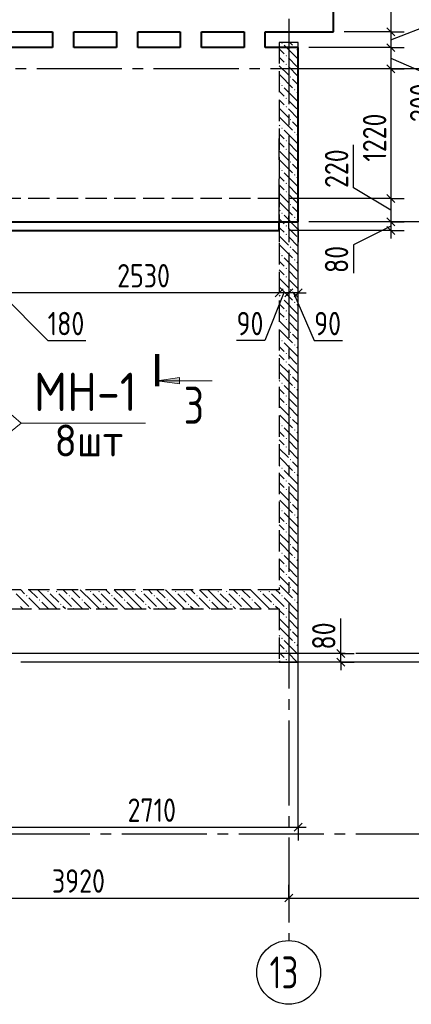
# Model space of a CAD drawing. Header units: millimetres. Extents: x 40580 to 1168286, y -220995 to 81020.
# Tile 8 of 194: x 226569 to 230251, y -113718 to -104455. Entities that reach past the tile are written whole.
import ezdxf

# ---------------------------------------------------------------- set-up
doc = ezdxf.new("R2010")
doc.units = ezdxf.units.MM
for name, pattern in [('______2', [270, 200, -70]), ('______5', [1100, 800, -100, 100, -100]), ('CENTER', [2, 1.25, -0.25, 0.25, -0.25])]:
    doc.linetypes.add(name, pattern=pattern)
for name, color, linetype, lineweight in [('Standard', 7, 'Continuous', 25), ('ОСИ', 7, 'CENTER', 15), ('Основная', 7, 'Continuous', 40), ('Примечания', 7, 'Continuous', 13), ('Узлы символ', 7, 'Continuous', 25)]:
    doc.layers.add(name, color=color, linetype=linetype, lineweight=lineweight)
doc.layers.add('ЖБ Балка Нижележащая', color=7, linetype='______2', true_color=0x656565)
doc.layers.add('ЖБ Стена верхний уровень', color=7, linetype='______2', true_color=0x656565)
doc.layers.add('Размерная выноска', color=7, linetype='Continuous')
doc.layers.add('Тонкие', color=7, linetype='Continuous')
doc.styles.add('GOST 2.304-81', font='txt')
doc.styles.add('ISOCPEUR', font='isocpeur.ttf')

msp = doc.modelspace()

# ---------------------------------------------------------------- hatches: boundary and pattern name
at = {"layer": 'ЖБ Стена верхний уровень', "linetype": 'Continuous', "lineweight": -3, "transparency": 33554687}
for points in [[(229028.7, -104675.3), (229035.2, -104668.8), (229041.7, -104675.3), (229035.2, -104681.8)], [(229148.7, -104715.3), (229155.2, -104708.8), (229161.7, -104715.3), (229155.2, -104721.8)], [(229068.7, -104795.3), (229075.3, -104788.8), (229081.7, -104795.3), (229075.3, -104801.8)], [(229068.7, -104875.3), (229075.3, -104868.8), (229081.7, -104875.3), (229075.3, -104881.8)], [(229108.7, -104995.3), (229115.2, -104988.8), (229121.7, -104995.3), (229115.2, -105001.8)], [(229028.7, -105075.3), (229035.2, -105068.8), (229041.7, -105075.3), (229035.2, -105081.8)], [(229148.7, -105115.3), (229155.2, -105108.8), (229161.7, -105115.3), (229155.2, -105121.8)], [(229068.7, -105195.3), (229075.3, -105188.8), (229081.7, -105195.3), (229075.3, -105201.8)], [(229068.7, -105275.3), (229075.3, -105268.8), (229081.7, -105275.3), (229075.3, -105281.8)], [(229108.7, -105395.3), (229115.2, -105388.8), (229121.7, -105395.3), (229115.2, -105401.8)], [(229028.7, -105475.3), (229035.2, -105468.8), (229041.7, -105475.3), (229035.2, -105481.8)], [(229068.7, -105595.3), (229075.3, -105588.8), (229081.7, -105595.3), (229075.3, -105601.8)], [(229148.7, -105515.3), (229155.2, -105508.8), (229161.7, -105515.3), (229155.2, -105521.8)], [(229068.7, -105675.3), (229075.3, -105668.8), (229081.7, -105675.3), (229075.3, -105681.8)], [(229028.7, -105875.3), (229035.2, -105868.8), (229041.7, -105875.3), (229035.2, -105881.8)], [(229108.7, -105795.3), (229115.2, -105788.8), (229121.7, -105795.3), (229115.2, -105801.8)], [(229148.7, -105915.3), (229155.2, -105908.8), (229161.7, -105915.3), (229155.2, -105921.8)], [(229068.7, -105995.3), (229075.3, -105988.8), (229081.7, -105995.3), (229075.3, -106001.8)], [(229068.7, -106075.3), (229075.3, -106068.8), (229081.7, -106075.3), (229075.3, -106081.8)], [(229108.7, -106195.3), (229115.2, -106188.8), (229121.7, -106195.3), (229115.2, -106201.8)], [(229028.7, -106275.3), (229035.2, -106268.8), (229041.7, -106275.3), (229035.2, -106281.8)], [(229148.7, -106315.3), (229155.2, -106308.8), (229161.7, -106315.3), (229155.2, -106321.8)], [(229068.7, -106395.3), (229075.3, -106388.8), (229081.7, -106395.3), (229075.3, -106401.8)], [(229068.7, -106475.3), (229075.3, -106468.8), (229081.7, -106475.3), (229075.3, -106481.8)], [(229108.7, -106595.3), (229115.2, -106588.8), (229121.7, -106595.3), (229115.2, -106601.8)], [(229028.7, -106675.3), (229035.2, -106668.8), (229041.7, -106675.3), (229035.2, -106681.8)], [(229148.7, -106715.3), (229155.2, -106708.8), (229161.7, -106715.3), (229155.2, -106721.8)], [(229068.7, -106795.3), (229075.3, -106788.8), (229081.7, -106795.3), (229075.3, -106801.8)], [(229068.7, -106875.3), (229075.3, -106868.8), (229081.7, -106875.3), (229075.3, -106881.8)], [(229108.7, -106995.3), (229115.2, -106988.8), (229121.7, -106995.3), (229115.2, -107001.8)], [(229028.7, -107075.3), (229035.2, -107068.8), (229041.7, -107075.3), (229035.2, -107081.8)], [(229148.7, -107115.3), (229155.2, -107108.8), (229161.7, -107115.3), (229155.2, -107121.8)], [(229068.7, -107195.3), (229075.3, -107188.8), (229081.7, -107195.3), (229075.3, -107201.8)], [(229068.7, -107275.3), (229075.3, -107268.8), (229081.7, -107275.3), (229075.3, -107281.8)], [(229108.7, -107395.3), (229115.2, -107388.8), (229121.7, -107395.3), (229115.2, -107401.8)], [(229028.7, -107475.3), (229035.2, -107468.8), (229041.7, -107475.3), (229035.2, -107481.8)], [(229148.7, -107515.3), (229155.2, -107508.8), (229161.7, -107515.3), (229155.2, -107521.8)], [(229068.7, -107595.3), (229075.3, -107588.8), (229081.7, -107595.3), (229075.3, -107601.8)], [(229068.7, -107675.3), (229075.3, -107668.8), (229081.7, -107675.3), (229075.3, -107681.8)], [(229108.7, -107795.3), (229115.2, -107788.8), (229121.7, -107795.3), (229115.2, -107801.8)], [(229028.7, -107875.3), (229035.2, -107868.8), (229041.7, -107875.3), (229035.2, -107881.8)], [(229148.7, -107915.3), (229155.2, -107908.8), (229161.7, -107915.3), (229155.2, -107921.8)], [(229068.7, -107995.3), (229075.3, -107988.8), (229081.7, -107995.3), (229075.3, -108001.8)], [(229068.7, -108075.3), (229075.3, -108068.8), (229081.7, -108075.3), (229075.3, -108081.8)], [(229108.7, -108195.3), (229115.2, -108188.8), (229121.7, -108195.3), (229115.2, -108201.8)], [(229028.7, -108275.3), (229035.2, -108268.8), (229041.7, -108275.3), (229035.2, -108281.8)], [(229148.7, -108315.3), (229155.2, -108308.8), (229161.7, -108315.3), (229155.2, -108321.8)], [(229068.7, -108395.3), (229075.3, -108388.8), (229081.7, -108395.3), (229075.3, -108401.8)], [(229068.7, -108475.3), (229075.3, -108468.8), (229081.7, -108475.3), (229075.3, -108481.8)], [(229108.7, -108595.3), (229115.2, -108588.8), (229121.7, -108595.3), (229115.2, -108601.8)], [(229028.7, -108675.3), (229035.2, -108668.8), (229041.7, -108675.3), (229035.2, -108681.8)], [(229148.7, -108715.3), (229155.2, -108708.8), (229161.7, -108715.3), (229155.2, -108721.8)], [(229068.7, -108795.3), (229075.3, -108788.8), (229081.7, -108795.3), (229075.3, -108801.8)], [(229068.7, -108875.3), (229075.3, -108868.8), (229081.7, -108875.3), (229075.3, -108881.8)], [(229108.7, -108995.3), (229115.2, -108988.8), (229121.7, -108995.3), (229115.2, -109001.8)], [(229028.7, -109075.3), (229035.2, -109068.8), (229041.7, -109075.3), (229035.2, -109081.8)], [(229148.7, -109115.3), (229155.2, -109108.8), (229161.7, -109115.3), (229155.2, -109121.8)], [(229068.7, -109195.3), (229075.3, -109188.8), (229081.7, -109195.3), (229075.3, -109201.8)], [(229068.7, -109275.3), (229075.3, -109268.8), (229081.7, -109275.3), (229075.3, -109281.8)], [(229108.7, -109395.3), (229115.2, -109388.8), (229121.7, -109395.3), (229115.2, -109401.8)], [(229028.7, -109475.3), (229035.2, -109468.8), (229041.7, -109475.3), (229035.2, -109481.8)], [(229148.7, -109515.3), (229155.2, -109508.8), (229161.7, -109515.3), (229155.2, -109521.8)], [(229068.7, -109595.3), (229075.3, -109588.8), (229081.7, -109595.3), (229075.3, -109601.8)], [(229068.7, -109675.3), (229075.3, -109668.8), (229081.7, -109675.3), (229075.3, -109681.8)], [(226828.7, -109835.3), (226835.2, -109828.8), (226841.7, -109835.3), (226835.2, -109841.8)], [(226908.7, -109835.3), (226915.2, -109828.8), (226921.7, -109835.3), (226915.2, -109841.8)], [(227228.7, -109835.3), (227235.2, -109828.8), (227241.7, -109835.3), (227235.2, -109841.8)], [(227308.7, -109835.3), (227315.2, -109828.8), (227321.7, -109835.3), (227315.2, -109841.8)], [(227628.7, -109835.3), (227635.2, -109828.8), (227641.7, -109835.3), (227635.2, -109841.8)], [(227708.7, -109835.3), (227715.2, -109828.8), (227721.7, -109835.3), (227715.2, -109841.8)], [(228028.7, -109835.3), (228035.2, -109828.8), (228041.7, -109835.3), (228035.2, -109841.8)], [(228108.7, -109835.3), (228115.2, -109828.8), (228121.7, -109835.3), (228115.2, -109841.8)], [(228428.7, -109835.3), (228435.2, -109828.8), (228441.7, -109835.3), (228435.2, -109841.8)], [(228508.7, -109835.3), (228515.2, -109828.8), (228521.7, -109835.3), (228515.2, -109841.8)], [(228828.7, -109835.3), (228835.2, -109828.8), (228841.7, -109835.3), (228835.2, -109841.8)], [(228908.7, -109835.3), (228915.2, -109828.8), (228921.7, -109835.3), (228915.2, -109841.8)], [(229108.7, -109795.3), (229115.2, -109788.8), (229121.7, -109795.3), (229115.2, -109801.8)], [(226628.7, -109875.3), (226635.2, -109868.8), (226641.7, -109875.3), (226635.2, -109881.8)], [(226748.7, -109915.3), (226755.2, -109908.8), (226761.7, -109915.3), (226755.2, -109921.8)], [(226948.7, -109955.3), (226955.2, -109948.8), (226961.7, -109955.3), (226955.2, -109961.8)], [(227028.7, -109875.3), (227035.2, -109868.8), (227041.7, -109875.3), (227035.2, -109881.8)], [(227148.7, -109915.3), (227155.2, -109908.8), (227161.7, -109915.3), (227155.2, -109921.8)], [(227348.7, -109955.3), (227355.2, -109948.8), (227361.7, -109955.3), (227355.2, -109961.8)], [(227428.7, -109875.3), (227435.2, -109868.8), (227441.7, -109875.3), (227435.2, -109881.8)], [(227548.7, -109915.3), (227555.2, -109908.8), (227561.7, -109915.3), (227555.2, -109921.8)], [(227748.7, -109955.3), (227755.2, -109948.8), (227761.7, -109955.3), (227755.2, -109961.8)], [(227828.7, -109875.3), (227835.2, -109868.8), (227841.7, -109875.3), (227835.2, -109881.8)], [(227948.7, -109915.3), (227955.2, -109908.8), (227961.7, -109915.3), (227955.2, -109921.8)], [(228148.7, -109955.3), (228155.2, -109948.8), (228161.7, -109955.3), (228155.2, -109961.8)], [(228228.7, -109875.3), (228235.2, -109868.8), (228241.7, -109875.3), (228235.2, -109881.8)], [(228348.7, -109915.3), (228355.2, -109908.8), (228361.7, -109915.3), (228355.2, -109921.8)], [(228548.7, -109955.3), (228555.2, -109948.8), (228561.7, -109955.3), (228555.2, -109961.8)], [(228628.7, -109875.3), (228635.2, -109868.8), (228641.7, -109875.3), (228635.2, -109881.8)], [(228748.7, -109915.3), (228755.2, -109908.8), (228761.7, -109915.3), (228755.2, -109921.8)], [(228948.7, -109955.3), (228955.2, -109948.8), (228961.7, -109955.3), (228955.2, -109961.8)], [(229028.7, -109875.3), (229035.2, -109868.8), (229041.7, -109875.3), (229035.2, -109881.8)], [(229148.7, -109915.3), (229155.2, -109908.8), (229161.7, -109915.3), (229155.2, -109921.8)], [(226668.7, -109995.3), (226675.3, -109988.8), (226681.7, -109995.3), (226678.6, -109998.4), (226671.9, -109998.4)], [(227068.7, -109995.3), (227075.3, -109988.8), (227081.7, -109995.3), (227078.6, -109998.4), (227071.9, -109998.4)], [(227468.7, -109995.3), (227475.3, -109988.8), (227481.7, -109995.3), (227478.6, -109998.4), (227471.9, -109998.4)], [(227868.7, -109995.3), (227875.3, -109988.8), (227881.7, -109995.3), (227878.6, -109998.4), (227871.9, -109998.4)], [(228268.7, -109995.3), (228275.3, -109988.8), (228281.7, -109995.3), (228278.6, -109998.4), (228271.9, -109998.4)], [(228668.7, -109995.3), (228675.3, -109988.8), (228681.7, -109995.3), (228678.6, -109998.4), (228671.9, -109998.4)], [(229068.7, -109995.3), (229075.3, -109988.8), (229081.7, -109995.3), (229075.3, -110001.8)], [(229068.7, -110075.3), (229075.3, -110068.8), (229081.7, -110075.3), (229075.3, -110081.8)], [(229108.7, -110195.3), (229115.2, -110188.8), (229121.7, -110195.3), (229115.2, -110201.8)], [(229028.7, -110275.3), (229035.2, -110268.8), (229041.7, -110275.3), (229035.2, -110281.8)], [(229148.7, -110315.3), (229155.2, -110308.8), (229161.7, -110315.3), (229155.2, -110321.8)], [(229068.7, -110395.3), (229075.3, -110388.8), (229081.7, -110395.3), (229075.3, -110401.8)], [(229068.7, -110475.3), (229075.3, -110468.8), (229081.7, -110475.3), (229075.3, -110481.8)]]:
    msp.add_hatch(color=7, dxfattribs=at).paths.add_polyline_path(points, flags=16)
at = {"layer": 'Узлы символ', "linetype": 'Continuous', "lineweight": 13, "transparency": 33554687}
msp.add_hatch(color=7, dxfattribs=at).paths.add_polyline_path([(228070.3, -107882.2), (227860.3, -107852.2), (228070.3, -107822.2)], flags=16)

# ---------------------------------------------------------------- linework, layer by layer
at = {"layer": 'Standard', "color": 7, "linetype": 'Continuous', "lineweight": -3, "transparency": 33554687}
for p, q in [((230058.3, -104643.4), (230508.3, -104468.4)), ((230058.3, -104568.4), (230058.3, -104718.4)), ((230058.3, -104718.4), (230058.3, -104918.4)), ((230058.3, -104818.4), (230508.3, -105011.8)), ((230058.3, -104918.4), (230058.3, -106153.4)), ((229708.3, -106038.4), (229708.3, -105631.8)), ((230058.3, -106248.4), (229708.3, -106038.4)), ((230058.3, -106138.4), (230058.3, -106358.4)), ((230058.3, -106398.4), (229708.3, -106572.5)), ((230058.3, -106358.4), (230058.3, -106438.4)), ((230058.3, -106438.4), (230058.3, -106513.4)), ((229708.3, -106572.5), (229708.3, -106838.4)), ((226388.3, -107024.1), (226831.9, -107474.1)), ((229053.3, -107024.1), (228874.2, -107474.1)), ((229098.3, -107024.1), (229008.3, -107024.1)), ((229188.3, -107024.1), (229098.3, -107024.1)), ((229143.3, -107024.1), (229338.3, -107474.1)), ((229188.3, -107024.1), (229263.3, -107024.1)), ((226831.9, -107474.1), (227191.7, -107474.1)), ((228874.2, -107474.1), (228608.3, -107474.1)), ((229338.3, -107474.1), (229604.2, -107474.1)), ((229588.3, -110418.4), (229588.3, -110343.4)), ((229588.3, -110498.4), (229588.3, -110573.4)), ((226478.3, -112051.8), (229188.3, -112051.8)), ((229188.3, -112051.8), (229263.3, -112051.8)), ((225178.3, -112718.4), (229098.3, -112718.4)), ((229098.3, -112718.4), (232398.3, -112718.4))]:
    msp.add_line(p, q, dxfattribs=at)
at = {"layer": 'Standard', "color": 251, "linetype": 'Continuous', "lineweight": -3, "true_color": 0x656565, "transparency": 33554687}
for p, q in [((230058.3, -104568.4), (229933.3, -104568.4)), ((230058.3, -104568.4), (230183.3, -104568.4)), ((230058.3, -104718.4), (229933.3, -104718.4)), ((230058.3, -104718.4), (230183.3, -104718.4)), ((230058.3, -104918.4), (229933.3, -104918.4)), ((230058.3, -104918.4), (230183.3, -104918.4)), ((229188.3, -106358.4), (229188.3, -105873.4)), ((229008.3, -106424.1), (229008.3, -105953.4)), ((230058.3, -106138.4), (230183.3, -106138.4)), ((229008.3, -106409.1), (229008.3, -106284.1)), ((229098.3, -106424.1), (229098.3, -106299.1)), ((229098.3, -106424.1), (229098.3, -106309.1)), ((229188.3, -106424.1), (229188.3, -106299.1)), ((229008.3, -106424.1), (229008.3, -106549.1)), ((229098.3, -106424.1), (229098.3, -106549.1)), ((229188.3, -106424.1), (229188.3, -106549.1)), ((230058.3, -106358.4), (229933.3, -106358.4)), ((230058.3, -106358.4), (230183.3, -106358.4)), ((230058.3, -106438.4), (229933.3, -106438.4)), ((230058.3, -106438.4), (230183.3, -106438.4)), ((229588.3, -110418.4), (226578.3, -110418.4)), ((229588.3, -110498.4), (226578.3, -110498.4)), ((230888.3, -110498.4), (226578.3, -110498.4)), ((229588.3, -110418.4), (229463.3, -110418.4)), ((229588.3, -110498.4), (229463.3, -110498.4)), ((229588.3, -110418.4), (229713.3, -110418.4)), ((229588.3, -110498.4), (229713.3, -110498.4)), ((229188.3, -112051.8), (229188.3, -111926.8)), ((229188.3, -112051.8), (229188.3, -112176.8)), ((229098.3, -112718.4), (229098.3, -112593.4)), ((229098.3, -112718.4), (229098.3, -112843.4)), ((229098.3, -112718.4), (229098.3, -112718.4))]:
    msp.add_line(p, q, dxfattribs=at)
at = {"layer": 'Standard', "color": 7, "linetype": 'Continuous', "lineweight": 25, "transparency": 33554687}
for p, q in [((230020.8, -104530.9), (230095.8, -104605.9)), ((230020.8, -104680.9), (230095.8, -104755.9)), ((230020.8, -104880.9), (230095.8, -104955.9)), ((230020.8, -106100.9), (230095.8, -106175.9)), ((230020.8, -106320.9), (230095.8, -106395.9)), ((230020.8, -106400.9), (230095.8, -106475.9)), ((229045.8, -106986.6), (228970.8, -107061.6)), ((229135.8, -106986.6), (229060.8, -107061.6)), ((229225.8, -106986.6), (229150.8, -107061.6)), ((229625.8, -110455.9), (229550.8, -110380.9)), ((229625.8, -110535.9), (229550.8, -110460.9)), ((229150.8, -112089.3), (229225.8, -112014.3)), ((229060.8, -112755.9), (229135.8, -112680.9))]:
    msp.add_line(p, q, dxfattribs=at)
at = {"layer": 'Standard', "color": 7, "linetype": 'Continuous', "lineweight": -3, "transparency": 33554687}
for points in [[(230058.3, -103618.4), (230058.3, -103683.8), (230058.3, -103683.8), (230058.3, -103766.2), (230058.3, -103766.2), (230058.3, -104568.4)], [(229008.3, -107024.1), (227535.8, -107024.1), (227535.8, -107024.1), (226478.3, -107024.1)], [(229588.3, -110498.4), (229588.3, -110474.2), (229588.3, -110474.2), (229588.3, -110418.4)]]:
    msp.add_lwpolyline(points, dxfattribs=at)
at = {"layer": 'Standard', "color": 251, "linetype": 'Continuous', "lineweight": -3, "true_color": 0x656565, "transparency": 33554687}
for points in [[(230058.3, -104568.4), (230041.3, -104568.4), (230041.3, -104568.4), (229908.8, -104568.4), (229908.8, -104568.4), (229854.8, -104568.4), (229854.8, -104568.4), (229618.3, -104568.4)], [(230058.3, -104718.4), (230041.3, -104718.4), (230041.3, -104718.4), (229889.8, -104718.4), (229889.8, -104718.4), (229828.1, -104718.4), (229828.1, -104718.4), (229288.3, -104718.4)], [(230058.3, -104918.4), (230041.3, -104918.4), (230041.3, -104918.4), (229864.5, -104918.4), (229864.5, -104918.4), (229792.5, -104918.4), (229792.5, -104918.4), (229703.5, -104918.4)], [(230058.3, -106138.4), (229784.1, -106138.4), (229784.1, -106138.4), (229108.3, -106138.4)], [(229188.3, -112051.8), (229188.3, -109244.1), (229188.3, -109244.1), (229188.3, -106426.8)], [(230888.3, -106358.4), (230871.3, -106358.4), (230871.3, -106358.4), (229288.3, -106358.4)], [(230058.3, -106358.4), (229756.2, -106358.4), (229756.2, -106358.4), (229288.3, -106358.4)], [(230058.3, -106438.4), (229746.1, -106438.4), (229746.1, -106438.4), (229108.3, -106438.4)]]:
    msp.add_lwpolyline(points, dxfattribs=at)
at = {"layer": 'ЖБ Балка Нижележащая', "color": 251, "linetype": '______2', "lineweight": -3, "true_color": 0x656565, "transparency": 33554687}
for p, q in [((229008.3, -105773.4), (229008.3, -105553.4)), ((229008.3, -106138.4), (226478.3, -106138.4))]:
    msp.add_line(p, q, dxfattribs=at)
at = {"layer": 'ЖБ Стена верхний уровень', "color": 251, "linetype": '______2', "lineweight": -3, "true_color": 0x656565, "transparency": 33554687}
for p, q in [((229008.3, -104668.4), (229008.3, -109818.4)), ((229188.3, -104668.4), (229008.3, -104668.4)), ((229188.3, -110498.4), (229188.3, -104668.4)), ((229008.3, -109818.4), (226478.3, -109818.4)), ((226478.3, -109998.4), (229008.3, -109998.4)), ((229008.3, -109998.4), (229008.3, -110498.4)), ((229008.3, -110498.4), (229188.3, -110498.4))]:
    msp.add_line(p, q, dxfattribs=at)
at = {"layer": 'ЖБ Стена верхний уровень', "color": 9, "linetype": 'Continuous', "lineweight": -3, "true_color": 0xc7c7c7, "transparency": 33554687}
for p, q in [((229108.4, -104668.4), (229135.2, -104695.3)), ((229008.3, -104728.3), (229055.2, -104775.3)), ((229175.3, -104815.3), (229055.2, -104695.3)), ((229175.3, -104735.3), (229188.3, -104748.3)), ((229015.2, -104815.3), (229008.3, -104808.3)), ((229055.2, -104855.3), (229015.2, -104815.3)), ((229095.2, -104815.3), (229175.3, -104895.3)), ((229175.3, -104815.3), (229188.3, -104828.3)), ((229008.3, -104888.3), (229095.2, -104975.3)), ((229095.2, -104895.3), (229188.3, -104988.4)), ((229015.2, -104975.3), (229135.2, -105095.3)), ((229188.3, -105068.3), (229135.2, -105015.3)), ((229008.3, -105048.3), (229015.2, -105055.3)), ((229008.3, -105128.3), (229055.2, -105175.3)), ((229175.3, -105215.3), (229055.2, -105095.3)), ((229175.3, -105135.3), (229188.3, -105148.3)), ((229015.2, -105215.3), (229008.3, -105208.3)), ((229055.2, -105255.3), (229015.2, -105215.3)), ((229095.2, -105215.3), (229175.3, -105295.3)), ((229175.3, -105215.3), (229188.3, -105228.3)), ((229008.3, -105288.3), (229095.2, -105375.3)), ((229095.2, -105295.3), (229188.3, -105388.4)), ((229015.2, -105375.3), (229135.2, -105495.3)), ((229188.3, -105468.3), (229135.2, -105415.3)), ((229008.3, -105448.3), (229015.2, -105455.3)), ((229175.3, -105615.3), (229055.2, -105495.3)), ((229008.3, -105528.3), (229055.2, -105575.3)), ((229175.3, -105535.3), (229188.3, -105548.3)), ((229015.2, -105615.3), (229008.3, -105608.3)), ((229008.3, -105688.3), (229095.2, -105775.3)), ((229055.2, -105655.3), (229015.2, -105615.3)), ((229095.2, -105615.3), (229175.3, -105695.3)), ((229175.3, -105615.3), (229188.3, -105628.3)), ((229015.2, -105775.3), (229135.2, -105895.3)), ((229095.2, -105695.3), (229188.3, -105788.4)), ((229008.3, -105848.3), (229015.2, -105855.3)), ((229188.3, -105868.3), (229135.2, -105815.3)), ((229008.3, -105928.3), (229055.2, -105975.3)), ((229175.3, -106015.3), (229055.2, -105895.3)), ((229175.3, -105935.3), (229188.3, -105948.3)), ((229015.2, -106015.3), (229008.3, -106008.3)), ((229055.2, -106055.3), (229015.2, -106015.3)), ((229095.2, -106015.3), (229175.3, -106095.3)), ((229175.3, -106015.3), (229188.3, -106028.3)), ((229008.3, -106088.3), (229095.2, -106175.3)), ((229095.2, -106095.3), (229188.3, -106188.4)), ((229008.3, -106248.3), (229015.2, -106255.3)), ((229015.2, -106175.3), (229135.2, -106295.3)), ((229188.3, -106268.3), (229135.2, -106215.3)), ((229008.3, -106328.3), (229055.2, -106375.3)), ((229175.3, -106415.3), (229055.2, -106295.3)), ((229175.3, -106335.3), (229188.3, -106348.3)), ((229015.2, -106415.3), (229008.3, -106408.3)), ((229055.2, -106455.3), (229015.2, -106415.3)), ((229095.2, -106415.3), (229175.3, -106495.3)), ((229175.3, -106415.3), (229188.3, -106428.3)), ((229008.3, -106488.3), (229095.2, -106575.3)), ((229095.2, -106495.3), (229188.3, -106588.4)), ((229015.2, -106575.3), (229135.2, -106695.3)), ((229188.3, -106668.3), (229135.2, -106615.3)), ((229008.3, -106648.3), (229015.2, -106655.3)), ((229175.3, -106815.3), (229055.2, -106695.3)), ((229008.3, -106728.3), (229055.2, -106775.3)), ((229175.3, -106735.3), (229188.3, -106748.3)), ((229015.2, -106815.3), (229008.3, -106808.3)), ((229008.3, -106888.3), (229095.2, -106975.3)), ((229055.2, -106855.3), (229015.2, -106815.3)), ((229095.2, -106815.3), (229175.3, -106895.3)), ((229095.2, -106895.3), (229188.3, -106988.4)), ((229175.3, -106815.3), (229188.3, -106828.3)), ((229015.2, -106975.3), (229135.2, -107095.3)), ((229008.3, -107048.3), (229015.2, -107055.3)), ((229188.3, -107068.3), (229135.2, -107015.3)), ((229008.3, -107128.3), (229055.2, -107175.3)), ((229175.3, -107215.3), (229055.2, -107095.3)), ((229175.3, -107135.3), (229188.3, -107148.3)), ((229015.2, -107215.3), (229008.3, -107208.3)), ((229055.2, -107255.3), (229015.2, -107215.3)), ((229095.2, -107215.3), (229175.3, -107295.3)), ((229175.3, -107215.3), (229188.3, -107228.3)), ((229008.3, -107288.3), (229095.2, -107375.3)), ((229095.2, -107295.3), (229188.3, -107388.4)), ((229008.3, -107448.3), (229015.2, -107455.3)), ((229015.2, -107375.3), (229135.2, -107495.3)), ((229188.3, -107468.3), (229135.2, -107415.3)), ((229008.3, -107528.3), (229055.2, -107575.3)), ((229175.3, -107615.3), (229055.2, -107495.3)), ((229175.3, -107535.3), (229188.3, -107548.3)), ((229015.2, -107615.3), (229008.3, -107608.3)), ((229055.2, -107655.3), (229015.2, -107615.3)), ((229095.2, -107615.3), (229175.3, -107695.3)), ((229175.3, -107615.3), (229188.3, -107628.3)), ((229008.3, -107688.3), (229095.2, -107775.3)), ((229095.2, -107695.3), (229188.3, -107788.4)), ((229015.2, -107775.3), (229135.2, -107895.3)), ((229188.3, -107868.3), (229135.2, -107815.3)), ((229008.3, -107848.3), (229015.2, -107855.3)), ((229175.3, -108015.3), (229055.2, -107895.3)), ((229008.3, -107928.3), (229055.2, -107975.3)), ((229015.2, -108015.3), (229008.3, -108008.3)), ((229175.3, -107935.3), (229188.3, -107948.3)), ((229008.3, -108088.3), (229095.2, -108175.3)), ((229055.2, -108055.3), (229015.2, -108015.3)), ((229095.2, -108015.3), (229175.3, -108095.3)), ((229095.2, -108095.3), (229188.3, -108188.4)), ((229175.3, -108015.3), (229188.3, -108028.3)), ((229015.2, -108175.3), (229135.2, -108295.3)), ((229008.3, -108248.3), (229015.2, -108255.3)), ((229188.3, -108268.3), (229135.2, -108215.3)), ((229008.3, -108328.3), (229055.2, -108375.3)), ((229175.3, -108415.3), (229055.2, -108295.3)), ((229175.3, -108335.3), (229188.3, -108348.3)), ((229015.2, -108415.3), (229008.3, -108408.3)), ((229055.2, -108455.3), (229015.2, -108415.3)), ((229095.2, -108415.3), (229175.3, -108495.3)), ((229175.3, -108415.3), (229188.3, -108428.3)), ((229008.3, -108488.3), (229095.2, -108575.3)), ((229095.2, -108495.3), (229188.3, -108588.4)), ((229008.3, -108648.4), (229015.2, -108655.3)), ((229015.2, -108575.3), (229135.2, -108695.3)), ((229188.3, -108668.3), (229135.2, -108615.3)), ((229008.3, -108728.4), (229055.2, -108775.3)), ((229175.3, -108815.3), (229055.2, -108695.3)), ((229175.3, -108735.3), (229188.3, -108748.3)), ((229015.2, -108815.3), (229008.3, -108808.3)), ((229055.2, -108855.3), (229015.2, -108815.3)), ((229095.2, -108815.3), (229175.3, -108895.3)), ((229175.3, -108815.3), (229188.3, -108828.3)), ((229008.3, -108888.3), (229095.2, -108975.3)), ((229095.2, -108895.3), (229188.3, -108988.4)), ((229015.2, -108975.3), (229135.2, -109095.3)), ((229188.3, -109068.3), (229135.2, -109015.3)), ((229008.3, -109048.4), (229015.2, -109055.3)), ((229175.3, -109215.3), (229055.2, -109095.3)), ((229008.3, -109128.4), (229055.2, -109175.3)), ((229015.2, -109215.3), (229008.3, -109208.3)), ((229175.3, -109135.3), (229188.3, -109148.3)), ((229008.3, -109288.3), (229095.2, -109375.3)), ((229055.2, -109255.3), (229015.2, -109215.3)), ((229095.2, -109215.3), (229175.3, -109295.3)), ((229095.2, -109295.3), (229188.3, -109388.4)), ((229175.3, -109215.3), (229188.3, -109228.3)), ((229015.2, -109375.3), (229135.2, -109495.3)), ((229008.3, -109448.4), (229015.2, -109455.3)), ((229188.3, -109468.3), (229135.2, -109415.3)), ((229008.3, -109528.4), (229055.2, -109575.3)), ((229175.3, -109615.3), (229055.2, -109495.3)), ((229175.3, -109535.3), (229188.3, -109548.3)), ((229015.2, -109615.3), (229008.3, -109608.3)), ((229055.2, -109655.3), (229015.2, -109615.3)), ((229095.2, -109615.3), (229175.3, -109695.3)), ((229175.3, -109615.3), (229188.3, -109628.3)), ((229008.3, -109688.3), (229095.2, -109775.3)), ((229095.2, -109695.3), (229188.3, -109788.4)), ((226535.2, -109855.3), (226655.2, -109975.3)), ((226578.4, -109818.4), (226615.2, -109855.3)), ((226658.4, -109818.4), (226735.2, -109895.3)), ((226855.2, -109935.3), (226738.4, -109818.4)), ((226855.2, -109855.3), (226935.2, -109935.3)), ((226935.2, -109855.3), (227055.2, -109975.3)), ((226978.4, -109818.4), (227015.2, -109855.3)), ((227058.4, -109818.4), (227135.2, -109895.3)), ((227255.2, -109935.3), (227138.4, -109818.4)), ((227255.2, -109855.3), (227335.2, -109935.3)), ((227335.2, -109855.3), (227455.2, -109975.3)), ((227378.4, -109818.4), (227415.2, -109855.3)), ((227458.4, -109818.4), (227535.2, -109895.3)), ((227655.2, -109935.3), (227538.4, -109818.4)), ((227655.2, -109855.3), (227735.2, -109935.3)), ((227735.2, -109855.3), (227855.2, -109975.3)), ((227778.4, -109818.4), (227815.2, -109855.3)), ((227858.4, -109818.4), (227935.2, -109895.3)), ((228055.2, -109935.3), (227938.4, -109818.4)), ((228055.2, -109855.3), (228135.2, -109935.3)), ((228135.2, -109855.3), (228255.2, -109975.3)), ((228178.4, -109818.4), (228215.2, -109855.3)), ((228258.4, -109818.4), (228335.2, -109895.3)), ((228455.2, -109935.3), (228338.4, -109818.4)), ((228455.2, -109855.3), (228535.2, -109935.3)), ((228535.2, -109855.3), (228655.2, -109975.3)), ((228578.4, -109818.4), (228615.2, -109855.3)), ((228658.4, -109818.4), (228735.2, -109895.3)), ((228855.2, -109935.3), (228738.4, -109818.4)), ((228855.2, -109855.3), (228935.2, -109935.3)), ((228935.2, -109855.3), (229008.3, -109928.4)), ((228978.4, -109818.4), (229008.3, -109848.4)), ((229008.3, -109848.4), (229015.2, -109855.3)), ((229015.2, -109775.3), (229135.2, -109895.3)), ((229188.3, -109868.3), (229135.2, -109815.3)), ((226758.4, -109998.4), (226655.2, -109895.3)), ((226775.3, -109935.3), (226838.4, -109998.4)), ((226855.2, -109935.3), (226918.4, -109998.4)), ((227158.4, -109998.4), (227055.2, -109895.3)), ((227175.3, -109935.3), (227238.4, -109998.4)), ((227255.2, -109935.3), (227318.4, -109998.4)), ((227558.4, -109998.4), (227455.2, -109895.3)), ((227575.3, -109935.3), (227638.4, -109998.4)), ((227655.2, -109935.3), (227718.4, -109998.4)), ((227958.4, -109998.4), (227855.2, -109895.3)), ((227975.3, -109935.3), (228038.4, -109998.4)), ((228055.2, -109935.3), (228118.4, -109998.4)), ((228358.4, -109998.4), (228255.2, -109895.3)), ((228375.3, -109935.3), (228438.4, -109998.4)), ((228455.2, -109935.3), (228518.4, -109998.4)), ((228758.4, -109998.4), (228655.2, -109895.3)), ((228775.3, -109935.3), (228838.4, -109998.4)), ((228855.2, -109935.3), (228918.4, -109998.4)), ((229008.3, -109928.4), (229055.2, -109975.3)), ((229175.3, -110015.3), (229055.2, -109895.3)), ((229175.3, -109935.3), (229188.3, -109948.3)), ((226598.4, -109998.4), (226575.3, -109975.3)), ((226998.4, -109998.4), (226975.3, -109975.3)), ((227398.4, -109998.4), (227375.3, -109975.3)), ((227798.4, -109998.4), (227775.3, -109975.3)), ((228198.4, -109998.4), (228175.3, -109975.3)), ((228598.4, -109998.4), (228575.3, -109975.3)), ((228998.4, -109998.4), (228975.3, -109975.3)), ((229015.2, -110015.3), (229008.3, -110008.3)), ((229055.2, -110055.3), (229015.2, -110015.3)), ((229095.2, -110015.3), (229175.3, -110095.3)), ((229175.3, -110015.3), (229188.3, -110028.3)), ((229008.3, -110088.3), (229095.2, -110175.3)), ((229095.2, -110095.3), (229188.3, -110188.4)), ((229015.2, -110175.3), (229135.2, -110295.3)), ((229188.3, -110268.3), (229135.2, -110215.3)), ((229008.3, -110248.4), (229015.2, -110255.3)), ((229175.3, -110415.3), (229055.2, -110295.3)), ((229008.3, -110328.4), (229055.2, -110375.3)), ((229015.2, -110415.3), (229008.3, -110408.3)), ((229055.2, -110455.3), (229015.2, -110415.3)), ((229095.2, -110415.3), (229175.3, -110495.3)), ((229175.3, -110335.3), (229188.3, -110348.3)), ((229175.3, -110415.3), (229188.3, -110428.3)), ((229008.3, -110488.3), (229018.4, -110498.4)), ((229095.2, -110495.3), (229098.4, -110498.4))]:
    msp.add_line(p, q, dxfattribs=at)
at = {"layer": 'ОСИ', "color": 8, "linetype": '______5', "lineweight": -3, "transparency": 33554687}
for p, q in [((229098.3, -102248.4), (229098.3, -113118.4)), ((250628.3, -104918.4), (218768.3, -104918.4)), ((250628.3, -104918.4), (218768.3, -104918.4)), ((250328.3, -110418.4), (218768.3, -110418.4)), ((250328.3, -112118.4), (218768.3, -112118.4))]:
    msp.add_line(p, q, dxfattribs=at)
at = {"layer": 'ОСИ', "color": 7, "linetype": 'Continuous', "lineweight": -3, "transparency": 33554687}
msp.add_circle((229098.3, -113418.4), 300, dxfattribs=at)
at = {"layer": 'Основная', "transparency": 33554687}
for p, q in [((229518.3, -104568.4), (229518.3, -102968.4)), ((226478.3, -104568.4), (226878.3, -104568.4)), ((226878.3, -104568.4), (226878.3, -104718.4)), ((227078.3, -104718.4), (227078.3, -104568.4)), ((227078.3, -104568.4), (227478.3, -104568.4)), ((227478.3, -104568.4), (227478.3, -104718.4)), ((227678.3, -104718.4), (227678.3, -104568.4)), ((227678.3, -104568.4), (228078.3, -104568.4)), ((228078.3, -104568.4), (228078.3, -104718.4)), ((228278.3, -104718.4), (228278.3, -104568.4)), ((228278.3, -104568.4), (228678.3, -104568.4)), ((228678.3, -104568.4), (228678.3, -104718.4)), ((228878.3, -104718.4), (228878.3, -104568.4)), ((228878.3, -104568.4), (229518.3, -104568.4)), ((226878.3, -104718.4), (226478.3, -104718.4)), ((227478.3, -104718.4), (227078.3, -104718.4)), ((228078.3, -104718.4), (227678.3, -104718.4)), ((228678.3, -104718.4), (228278.3, -104718.4)), ((229188.3, -104718.4), (228878.3, -104718.4)), ((229188.3, -106358.4), (229188.3, -104718.4)), ((226478.3, -106358.4), (229188.3, -106358.4)), ((229008.3, -106438.4), (229008.3, -106358.4)), ((226478.3, -106438.4), (229008.3, -106438.4))]:
    msp.add_line(p, q, dxfattribs=at)
at = {"layer": 'Примечания', "color": 7, "linetype": 'Continuous', "lineweight": 13, "transparency": 33554687}
for p, q in [((225428.2, -107258.4), (226582.7, -108250.5)), ((225628.3, -109023.4), (226582.7, -108250.5)), ((226582.7, -108250.5), (227751.1, -108250.5))]:
    msp.add_line(p, q, dxfattribs=at)
at = {"layer": 'Размерная выноска', "color": 7, "linetype": 'Continuous', "lineweight": 25, "transparency": 33554687}
msp.add_line((229588.3, -110418.4), (229588.3, -110088.4), dxfattribs=at)
at = {"layer": 'Тонкие', "lineweight": 100}
msp.add_line((227860.3, -107902.2), (227860.3, -107602.2), dxfattribs=at)
at = {"layer": 'Узлы символ', "color": 7, "linetype": 'Continuous', "lineweight": 13, "transparency": 33554687}
for p, q in [((227860.3, -107852.2), (228070.3, -107822.2)), ((228070.3, -107822.2), (228070.3, -107882.2)), ((227860.3, -107852.2), (228379.5, -107852.2)), ((227860.3, -107852.2), (227860.3, -107852.2)), ((227860.3, -107852.2), (227860.3, -107852.2)), ((227860.3, -107852.2), (227860.3, -107852.2)), ((228070.3, -107882.2), (227860.3, -107852.2)), ((228070.3, -107852.2), (228085.3, -107852.2))]:
    msp.add_line(p, q, dxfattribs=at)

# ---------------------------------------------------------------- texts
at = {"layer": 'Standard', "color": 7, "linetype": 'Continuous', "lineweight": 25, "transparency": 33554687, "char_height": 220, "attachment_point": 7, "rotation": 90, "style": 'GOST 2.304-81'}
for s, insert, width in [('200', (230458.3, -105418.4), 531.96), ('1220', (230016, -105790.8), 500.82), ('220', (229658.3, -106038.4), 531.967), ('80', (229658.3, -106838.4), 391.305), ('80', (229538.3, -110380.9), 391.317)]:
    msp.add_mtext(s, dxfattribs=dict(at, insert=insert, width=width))
at = {"layer": 'Standard', "color": 7, "linetype": 'Continuous', "lineweight": 25, "transparency": 33554687}
for s, insert, char_height, width, attachment_point, style in [('2530', (227485.3, -106974.1), 220, 641.476, 7, 'GOST 2.304-81'), ('180', (226831.9, -107424.1), 220, 485.073, 7, 'GOST 2.304-81'), ('90', (228608.3, -107424.1), 220, 391.311, 7, 'GOST 2.304-81'), ('90', (229338.3, -107424.1), 220, 391.311, 7, 'GOST 2.304-81'), ('\\W0.88;МН-1', (227669, -108136.3), 360, 1201.72, 9, 'ISOCPEUR'), ('{\\W0.9300;8шт}', (227543.2, -108564.3), 300, 888.55, 9, 'ISOCPEUR'), ('2710', (227583.1, -112001.8), 220, 625.741, 7, 'GOST 2.304-81'), ('3920', (226872.4, -112668.4), 220, 657.046, 7, 'GOST 2.304-81')]:
    msp.add_mtext(s, dxfattribs=dict(at, insert=insert, char_height=char_height, width=width, attachment_point=attachment_point, style=style))
at = {"layer": 'ОСИ', "color": 7, "linetype": 'Continuous', "lineweight": 25, "transparency": 33554687, "insert": (228918.3, -113568.4), "char_height": 300, "width": 472.649, "attachment_point": 7, "style": 'ISOCPEUR'}
msp.add_mtext('\\W0.75;13', dxfattribs=at)
at = {"layer": 'Узлы символ', "color": 7, "linetype": 'Continuous', "lineweight": -3, "transparency": 33554687, "insert": (228110.6, -108257.5), "char_height": 350, "width": 381.312, "attachment_point": 7, "style": 'ISOCPEUR'}
msp.add_mtext('\\W0.78;3', dxfattribs=at)

doc.saveas('drawing.dxf')
